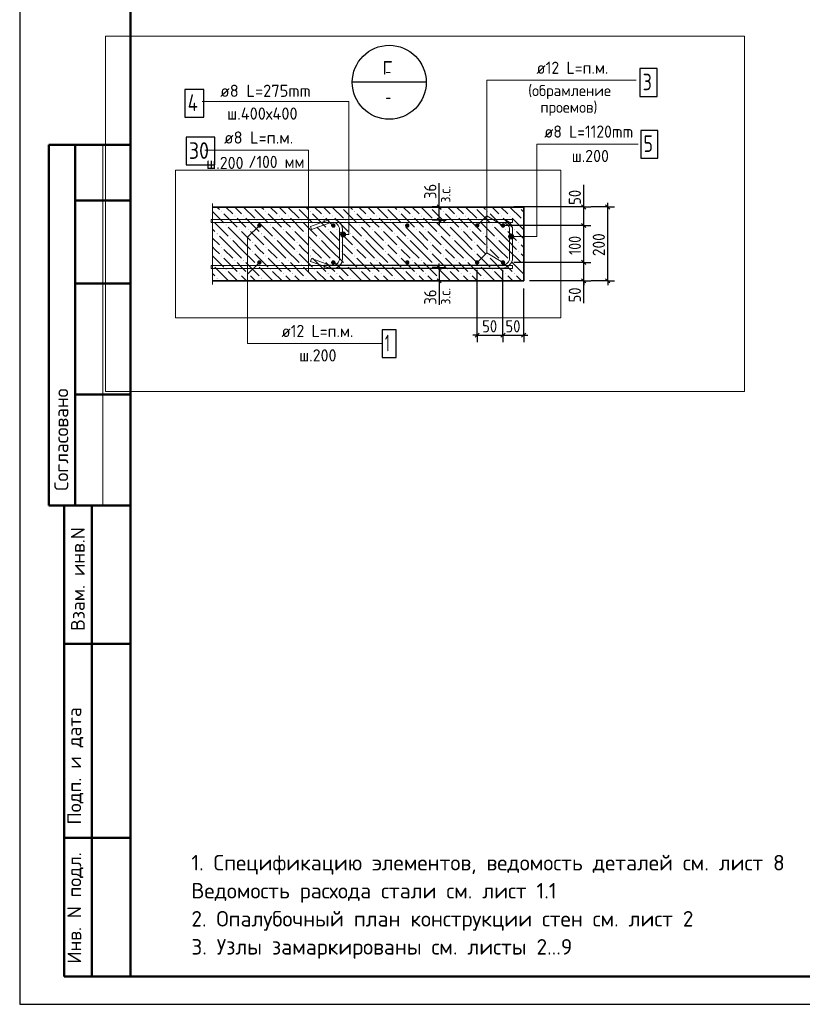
# Model space of a CAD drawing. Header units: millimetres. Extents: x 0 to 50400, y 0 to 35652.
# Tile 1 of 11: x 0 to 16933, y 0 to 21312. Entities that reach past the tile are written whole.
import ezdxf

# ---------------------------------------------------------------- set-up
doc = ezdxf.new("R2010")
doc.units = ezdxf.units.MM
doc.linetypes.add('______2', pattern=[324, 240, -84])
for name, color, linetype, lineweight in [('Standard', 7, 'Continuous', 25), ('ЖБ Стена верхний уровень', 7, 'Continuous', 35), ('Позиционная метка линия выноска', 7, 'Continuous', 13), ('Позиционная метка номер позиции', 7, 'Continuous', 13), ('Текст_ общее', 7, 'Continuous', 25)]:
    doc.layers.add(name, color=color, linetype=linetype, lineweight=lineweight)
doc.layers.add('Размерная выноска', color=7, linetype='Continuous')
for name, color, linetype, true_color in [('Стена ДОП П-обр. неравн', 7, 'Continuous', 0xa0a0a0), ('Стена обрамление Г-обр.', 7, 'Continuous', 0xa0a0a0), ('Стена фоновая арматура У1', 7, '______2', 0xa0a0a0), ('Стена фоновая арматура Х1', 7, '______2', 0xa0a0a0), ('Стена фоновая затяжка С-обр.', 7, '______2', 0xa0a0a0)]:
    doc.layers.add(name, color=color, linetype=linetype, true_color=true_color)
doc.styles.add('ISOCPEUR', font='txt')

msp = doc.modelspace()

# ---------------------------------------------------------------- hatches: boundary and pattern name
at = {"layer": 'ЖБ Стена верхний уровень', "linetype": 'Continuous', "lineweight": 18, "transparency": 33554687}
for points in [[(4361, 17157), (4368, 17165), (4376, 17157), (4368, 17149)], [(4649, 17061), (4656, 17069), (4664, 17061), (4656, 17053)], [(4841, 17061), (4848, 17069), (4856, 17061), (4848, 17053)], [(5033, 17253), (5037, 17257), (5044, 17257), (5048, 17253), (5040, 17245)], [(5321, 17157), (5328, 17165), (5336, 17157), (5328, 17149)], [(5609, 17061), (5616, 17069), (5624, 17061), (5616, 17053)], [(5801, 17061), (5808, 17069), (5816, 17061), (5808, 17053)], [(5993, 17253), (5997, 17257), (6004, 17257), (6008, 17253), (6000, 17245)], [(6281, 17157), (6288, 17165), (6296, 17157), (6288, 17149)], [(6569, 17061), (6576, 17069), (6584, 17061), (6576, 17053)], [(6761, 17061), (6768, 17069), (6776, 17061), (6768, 17053)], [(6953, 17253), (6957, 17257), (6964, 17257), (6968, 17253), (6960, 17245)], [(7241, 17157), (7248, 17165), (7256, 17157), (7248, 17149)], [(7529, 17061), (7536, 17069), (7544, 17061), (7536, 17053)], [(7721, 17061), (7728, 17069), (7736, 17061), (7728, 17053)], [(7913, 17253), (7917, 17257), (7924, 17257), (7928, 17253), (7920, 17245)], [(8201, 17157), (8208, 17165), (8216, 17157), (8208, 17149)], [(8489, 17061), (8496, 17069), (8504, 17061), (8496, 17053)], [(8681, 17061), (8688, 17069), (8696, 17061), (8688, 17053)], [(8873, 17253), (8877, 17257), (8884, 17257), (8888, 17253), (8880, 17245)], [(9161, 17157), (9168, 17165), (9176, 17157), (9168, 17149)], [(9449, 17061), (9456, 17069), (9464, 17061), (9456, 17053)], [(9641, 17061), (9648, 17069), (9656, 17061), (9648, 17053)], [(9833, 17253), (9837, 17257), (9844, 17257), (9848, 17253), (9840, 17245)], [(10121, 17157), (10128, 17165), (10136, 17157), (10128, 17149)], [(10409, 17061), (10416, 17069), (10424, 17061), (10416, 17053)], [(10601, 17061), (10608, 17069), (10616, 17061), (10608, 17053)], [(10793, 17253), (10797, 17257), (10804, 17257), (10808, 17253), (10800, 17245)], [(4172, 16968), (4176, 16973), (4184, 16965), (4176, 16957), (4172, 16962)], [(4457, 16869), (4464, 16877), (4472, 16869), (4464, 16861)], [(5129, 16965), (5136, 16973), (5144, 16965), (5136, 16957)], [(5417, 16869), (5424, 16877), (5432, 16869), (5424, 16861)], [(6089, 16965), (6096, 16973), (6104, 16965), (6096, 16957)], [(6377, 16869), (6384, 16877), (6392, 16869), (6384, 16861)], [(7049, 16965), (7056, 16973), (7064, 16965), (7056, 16957)], [(7337, 16869), (7344, 16877), (7352, 16869), (7344, 16861)], [(8009, 16965), (8016, 16973), (8024, 16965), (8016, 16957)], [(8297, 16869), (8304, 16877), (8312, 16869), (8304, 16861)], [(8969, 16965), (8976, 16973), (8984, 16965), (8976, 16957)], [(9257, 16869), (9264, 16877), (9272, 16869), (9264, 16861)], [(9929, 16965), (9936, 16973), (9944, 16965), (9936, 16957)], [(10217, 16869), (10224, 16877), (10232, 16869), (10224, 16861)], [(10889, 16965), (10896, 16973), (10904, 16965), (10896, 16957)], [(4265, 16677), (4272, 16685), (4280, 16677), (4272, 16669)], [(4745, 16773), (4752, 16781), (4760, 16773), (4752, 16765)], [(4937, 16773), (4944, 16781), (4952, 16773), (4944, 16765)], [(5225, 16677), (5232, 16685), (5240, 16677), (5232, 16669)], [(5705, 16773), (5712, 16781), (5720, 16773), (5712, 16765)], [(5897, 16773), (5904, 16781), (5912, 16773), (5904, 16765)], [(6185, 16677), (6192, 16685), (6200, 16677), (6192, 16669)], [(6665, 16773), (6672, 16781), (6680, 16773), (6672, 16765)], [(6857, 16773), (6864, 16781), (6872, 16773), (6864, 16765)], [(7145, 16677), (7152, 16685), (7160, 16677), (7152, 16669)], [(7625, 16773), (7632, 16781), (7640, 16773), (7632, 16765)], [(7817, 16773), (7824, 16781), (7832, 16773), (7824, 16765)], [(8105, 16677), (8112, 16685), (8120, 16677), (8112, 16669)], [(8585, 16773), (8592, 16781), (8600, 16773), (8592, 16765)], [(8777, 16773), (8784, 16781), (8792, 16773), (8784, 16765)], [(9065, 16677), (9072, 16685), (9080, 16677), (9072, 16669)], [(9545, 16773), (9552, 16781), (9560, 16773), (9552, 16765)], [(9737, 16773), (9744, 16781), (9752, 16773), (9744, 16765)], [(10025, 16677), (10032, 16685), (10040, 16677), (10032, 16669)], [(10505, 16773), (10512, 16781), (10520, 16773), (10512, 16765)], [(10697, 16773), (10704, 16781), (10712, 16773), (10704, 16765)], [(4553, 16581), (4560, 16589), (4568, 16581), (4560, 16573)], [(5033, 16485), (5040, 16493), (5048, 16485), (5040, 16477)], [(5513, 16581), (5520, 16589), (5528, 16581), (5520, 16573)], [(5993, 16485), (6000, 16493), (6008, 16485), (6000, 16477)], [(6473, 16581), (6480, 16589), (6488, 16581), (6480, 16573)], [(6953, 16485), (6960, 16493), (6968, 16485), (6960, 16477)], [(7433, 16581), (7440, 16589), (7448, 16581), (7440, 16573)], [(7913, 16485), (7920, 16493), (7928, 16485), (7920, 16477)], [(8393, 16581), (8400, 16589), (8408, 16581), (8400, 16573)], [(8873, 16485), (8880, 16493), (8888, 16485), (8880, 16477)], [(9353, 16581), (9360, 16589), (9368, 16581), (9360, 16573)], [(9833, 16485), (9840, 16493), (9848, 16485), (9840, 16477)], [(10313, 16581), (10320, 16589), (10328, 16581), (10320, 16573)], [(10793, 16485), (10800, 16493), (10808, 16485), (10800, 16477)], [(4361, 16389), (4368, 16397), (4376, 16389), (4368, 16381)], [(4361, 16197), (4368, 16205), (4376, 16197), (4368, 16189)], [(5033, 16293), (5040, 16301), (5048, 16293), (5040, 16285)], [(5321, 16389), (5328, 16397), (5336, 16389), (5328, 16381)], [(5321, 16197), (5328, 16205), (5336, 16197), (5328, 16189)], [(5993, 16293), (6000, 16301), (6008, 16293), (6000, 16285)], [(6281, 16389), (6288, 16397), (6296, 16389), (6288, 16381)], [(6281, 16197), (6288, 16205), (6296, 16197), (6288, 16189)], [(6953, 16293), (6960, 16301), (6968, 16293), (6960, 16285)], [(7241, 16389), (7248, 16397), (7256, 16389), (7248, 16381)], [(7241, 16197), (7248, 16205), (7256, 16197), (7248, 16189)], [(7913, 16293), (7920, 16301), (7928, 16293), (7920, 16285)], [(8201, 16389), (8208, 16397), (8216, 16389), (8208, 16381)], [(8201, 16197), (8208, 16205), (8216, 16197), (8208, 16189)], [(8873, 16293), (8880, 16301), (8888, 16293), (8880, 16285)], [(9161, 16389), (9168, 16397), (9176, 16389), (9168, 16381)], [(9161, 16197), (9168, 16205), (9176, 16197), (9168, 16189)], [(9833, 16293), (9840, 16301), (9848, 16293), (9840, 16285)], [(10121, 16389), (10128, 16397), (10136, 16389), (10128, 16381)], [(10121, 16197), (10128, 16205), (10136, 16197), (10128, 16189)], [(10793, 16293), (10800, 16301), (10808, 16293), (10800, 16285)], [(4172, 16008), (4176, 16013), (4184, 16005), (4176, 15997), (4172, 16002)], [(4649, 16101), (4656, 16109), (4664, 16101), (4656, 16093)], [(4841, 16101), (4848, 16109), (4856, 16101), (4848, 16093)], [(5129, 16005), (5136, 16013), (5144, 16005), (5136, 15997)], [(5609, 16101), (5616, 16109), (5624, 16101), (5616, 16093)], [(5801, 16101), (5808, 16109), (5816, 16101), (5808, 16093)], [(6089, 16005), (6096, 16013), (6104, 16005), (6096, 15997)], [(6569, 16101), (6576, 16109), (6584, 16101), (6576, 16093)], [(6761, 16101), (6768, 16109), (6776, 16101), (6768, 16093)], [(7049, 16005), (7056, 16013), (7064, 16005), (7056, 15997)], [(7529, 16101), (7536, 16109), (7544, 16101), (7536, 16093)], [(7721, 16101), (7728, 16109), (7736, 16101), (7728, 16093)], [(8009, 16005), (8016, 16013), (8024, 16005), (8016, 15997)], [(8489, 16101), (8496, 16109), (8504, 16101), (8496, 16093)], [(8681, 16101), (8688, 16109), (8696, 16101), (8688, 16093)], [(8969, 16005), (8976, 16013), (8984, 16005), (8976, 15997)], [(9449, 16101), (9456, 16109), (9464, 16101), (9456, 16093)], [(9641, 16101), (9648, 16109), (9656, 16101), (9648, 16093)], [(9929, 16005), (9936, 16013), (9944, 16005), (9936, 15997)], [(10409, 16101), (10416, 16109), (10424, 16101), (10416, 16093)], [(10601, 16101), (10608, 16109), (10616, 16101), (10608, 16093)], [(10889, 16005), (10896, 16013), (10904, 16005), (10896, 15997)], [(4457, 15909), (4464, 15917), (4472, 15909), (4464, 15901)], [(4745, 15813), (4752, 15821), (4760, 15813), (4752, 15805)], [(4937, 15813), (4944, 15821), (4952, 15813), (4944, 15805)], [(5417, 15909), (5424, 15917), (5432, 15909), (5424, 15901)], [(5705, 15813), (5712, 15821), (5720, 15813), (5712, 15805)], [(5897, 15813), (5904, 15821), (5912, 15813), (5904, 15805)], [(6377, 15909), (6384, 15917), (6392, 15909), (6384, 15901)], [(6665, 15813), (6672, 15821), (6680, 15813), (6672, 15805)], [(6857, 15813), (6864, 15821), (6872, 15813), (6864, 15805)], [(7337, 15909), (7344, 15917), (7352, 15909), (7344, 15901)], [(7625, 15813), (7632, 15821), (7640, 15813), (7632, 15805)], [(7817, 15813), (7824, 15821), (7832, 15813), (7824, 15805)], [(8297, 15909), (8304, 15917), (8312, 15909), (8304, 15901)], [(8585, 15813), (8592, 15821), (8600, 15813), (8592, 15805)], [(8777, 15813), (8784, 15821), (8792, 15813), (8784, 15805)], [(9257, 15909), (9264, 15917), (9272, 15909), (9264, 15901)], [(9545, 15813), (9552, 15821), (9560, 15813), (9552, 15805)], [(9737, 15813), (9744, 15821), (9752, 15813), (9744, 15805)], [(10217, 15909), (10224, 15917), (10232, 15909), (10224, 15901)], [(10505, 15813), (10512, 15821), (10520, 15813), (10512, 15805)], [(10697, 15813), (10704, 15821), (10712, 15813), (10704, 15805)], [(4265, 15717), (4272, 15725), (4280, 15717), (4272, 15709)], [(5225, 15717), (5232, 15725), (5240, 15717), (5232, 15709)], [(6185, 15717), (6192, 15725), (6200, 15717), (6192, 15709)], [(7145, 15717), (7152, 15725), (7160, 15717), (7152, 15709)], [(8105, 15717), (8112, 15725), (8120, 15717), (8112, 15709)], [(9065, 15717), (9072, 15725), (9080, 15717), (9072, 15709)], [(10025, 15717), (10032, 15725), (10040, 15717), (10032, 15709)]]:
    msp.add_hatch(color=7, dxfattribs=at).paths.add_polyline_path(points, flags=16)
at = {"layer": 'Позиционная метка линия выноска', "linetype": 'Continuous', "lineweight": 13, "transparency": 33554687}
for points in [[(6950, 16636), (6950, 16690), (6942, 16663)], [(6969, 16617), (6969, 16710), (6950, 16690)], [(6969, 16617), (6950, 16690), (6950, 16636)], [(6996, 16609), (6996, 16717), (6969, 16710)], [(6996, 16609), (6969, 16710), (6969, 16617)], [(7023, 16617), (7023, 16710), (6996, 16717)], [(7023, 16617), (6996, 16717), (6996, 16609)], [(7043, 16636), (7043, 16690), (7023, 16710)], [(7043, 16636), (7023, 16710), (7023, 16617)], [(7043, 16690), (7043, 16636), (7050, 16663)], [(10587, 16590), (10587, 16644), (10579, 16617)], [(10606, 16571), (10606, 16664), (10587, 16644)], [(10606, 16571), (10587, 16644), (10587, 16590)], [(10633, 16563), (10633, 16671), (10606, 16664)], [(10633, 16563), (10606, 16664), (10606, 16571)], [(10660, 16571), (10660, 16664), (10633, 16671)], [(10660, 16571), (10633, 16671), (10633, 16563)], [(10680, 16590), (10680, 16644), (10660, 16664)], [(10680, 16590), (10660, 16664), (10660, 16571)], [(10680, 16644), (10680, 16590), (10687, 16617)]]:
    msp.add_hatch(color=7, dxfattribs=at).paths.add_polyline_path(points)
at = {"layer": 'Стена обрамление Г-обр.', "linetype": 'Continuous', "lineweight": 13, "transparency": 33554687}
for points in [[(9945, 16857), (9942, 16876), (9931, 16891), (9916, 16902), (9897, 16905), (9879, 16902), (9864, 16891), (9853, 16876), (9849, 16857), (9853, 16839), (9864, 16823), (9879, 16813), (9897, 16809), (9916, 16813), (9931, 16823), (9942, 16839)], [(10505, 16857), (10502, 16876), (10491, 16891), (10476, 16902), (10457, 16905), (10439, 16902), (10424, 16891), (10413, 16876), (10409, 16857), (10413, 16839), (10424, 16823), (10439, 16813), (10457, 16809), (10476, 16813), (10491, 16823), (10502, 16839)], [(9945, 16057), (9942, 16076), (9931, 16091), (9916, 16102), (9897, 16105), (9879, 16102), (9864, 16091), (9853, 16076), (9849, 16057), (9853, 16039), (9864, 16023), (9879, 16013), (9897, 16009), (9916, 16013), (9931, 16023), (9942, 16039)], [(10505, 16057), (10502, 16076), (10491, 16091), (10476, 16102), (10457, 16105), (10439, 16102), (10424, 16091), (10413, 16076), (10409, 16057), (10413, 16039), (10424, 16023), (10439, 16013), (10457, 16009), (10476, 16013), (10491, 16023), (10502, 16039)]]:
    msp.add_hatch(color=7, dxfattribs=at).paths.add_polyline_path(points)
at = {"layer": 'Стена фоновая арматура Х1', "linetype": 'Continuous', "lineweight": 18, "transparency": 33554687}
for points in [[(5233, 16857), (5230, 16876), (5219, 16891), (5204, 16902), (5185, 16905), (5167, 16902), (5152, 16891), (5141, 16876), (5137, 16857), (5141, 16839), (5152, 16823), (5167, 16813), (5185, 16809), (5204, 16813), (5219, 16823), (5230, 16839)], [(6833, 16857), (6830, 16876), (6819, 16891), (6804, 16902), (6785, 16905), (6767, 16902), (6752, 16891), (6741, 16876), (6737, 16857), (6741, 16839), (6752, 16823), (6767, 16813), (6785, 16809), (6804, 16813), (6819, 16823), (6830, 16839)], [(6833, 16857), (6830, 16876), (6819, 16891), (6804, 16902), (6785, 16905), (6767, 16902), (6752, 16891), (6741, 16876), (6737, 16857), (6741, 16839), (6752, 16823), (6767, 16813), (6785, 16809), (6804, 16813), (6819, 16823), (6830, 16839)], [(8433, 16857), (8430, 16876), (8419, 16891), (8404, 16902), (8385, 16905), (8367, 16902), (8352, 16891), (8341, 16876), (8337, 16857), (8341, 16839), (8352, 16823), (8367, 16813), (8385, 16809), (8404, 16813), (8419, 16823), (8430, 16839)], [(8433, 16857), (8430, 16876), (8419, 16891), (8404, 16902), (8385, 16905), (8367, 16902), (8352, 16891), (8341, 16876), (8337, 16857), (8341, 16839), (8352, 16823), (8367, 16813), (8385, 16809), (8404, 16813), (8419, 16823), (8430, 16839)], [(8433, 16857), (8430, 16876), (8419, 16891), (8404, 16902), (8385, 16905), (8367, 16902), (8352, 16891), (8341, 16876), (8337, 16857), (8341, 16839), (8352, 16823), (8367, 16813), (8385, 16809), (8404, 16813), (8419, 16823), (8430, 16839)], [(5233, 16057), (5230, 16076), (5219, 16091), (5204, 16102), (5185, 16105), (5167, 16102), (5152, 16091), (5141, 16076), (5137, 16057), (5141, 16039), (5152, 16023), (5167, 16013), (5185, 16009), (5204, 16013), (5219, 16023), (5230, 16039)], [(6833, 16057), (6830, 16076), (6819, 16091), (6804, 16102), (6785, 16105), (6767, 16102), (6752, 16091), (6741, 16076), (6737, 16057), (6741, 16039), (6752, 16023), (6767, 16013), (6785, 16009), (6804, 16013), (6819, 16023), (6830, 16039)], [(6833, 16057), (6830, 16076), (6819, 16091), (6804, 16102), (6785, 16105), (6767, 16102), (6752, 16091), (6741, 16076), (6737, 16057), (6741, 16039), (6752, 16023), (6767, 16013), (6785, 16009), (6804, 16013), (6819, 16023), (6830, 16039)], [(8433, 16057), (8430, 16076), (8419, 16091), (8404, 16102), (8385, 16105), (8367, 16102), (8352, 16091), (8341, 16076), (8337, 16057), (8341, 16039), (8352, 16023), (8367, 16013), (8385, 16009), (8404, 16013), (8419, 16023), (8430, 16039)], [(8433, 16057), (8430, 16076), (8419, 16091), (8404, 16102), (8385, 16105), (8367, 16102), (8352, 16091), (8341, 16076), (8337, 16057), (8341, 16039), (8352, 16023), (8367, 16013), (8385, 16009), (8404, 16013), (8419, 16023), (8430, 16039)], [(8433, 16057), (8430, 16076), (8419, 16091), (8404, 16102), (8385, 16105), (8367, 16102), (8352, 16091), (8341, 16076), (8337, 16057), (8341, 16039), (8352, 16023), (8367, 16013), (8385, 16009), (8404, 16013), (8419, 16023), (8430, 16039)]]:
    msp.add_hatch(color=7, dxfattribs=at).paths.add_polyline_path(points)

# ---------------------------------------------------------------- linework, layer by layer
at = {"layer": 'Standard', "color": 7, "linetype": 'Continuous', "lineweight": 25, "transparency": 33554687}
for p, q in [((2400, 35040), (2400, 1270)), ((9120, 17214), (9030, 17304)), ((12249, 17214), (12159, 17304)), ((12767, 17214), (12677, 17304)), ((9120, 16926), (9030, 17016)), ((12249, 16814), (12159, 16904)), ((9030, 15992), (9120, 15902)), ((12249, 16014), (12159, 16104)), ((9030, 15704), (9120, 15614)), ((12249, 15614), (12159, 15704)), ((12767, 15614), (12677, 15704)), ((9852, 14439), (9942, 14529)), ((10412, 14439), (10502, 14529)), ((10860, 14439), (10950, 14529))]:
    msp.add_line(p, q, dxfattribs=at)
at = {"layer": 'Standard', "color": 7, "linetype": 'Continuous', "lineweight": 50, "transparency": 33554687}
for p, q in [((7, 18600), (0, 18600)), ((2400, 18600), (632, 18600)), ((632, 18600), (632, 10800)), ((632, 18600), (632, 10800)), ((1200, 18600), (1200, 10800)), ((2400, 17400), (1200, 17400)), ((2400, 15600), (1200, 15600)), ((2400, 13200), (1200, 13200)), ((0, 10800), (7, 10800)), ((632, 10800), (2400, 10800)), ((960, 600), (960, 10800)), ((960, 600), (960, 10800)), ((1560, 600), (1560, 10800)), ((960, 7800), (2400, 7800)), ((960, 3600), (2400, 3600)), ((2400, 600), (960, 600))]:
    msp.add_line(p, q, dxfattribs=at)
at = {"layer": 'Standard', "color": 7, "linetype": 'Continuous', "lineweight": 13, "transparency": 33554687}
msp.add_line((1800, 18600), (1800, 10800), dxfattribs=at)
at = {"layer": 'Standard', "color": 7, "linetype": 'Continuous', "lineweight": -3, "transparency": 33554687}
for p, q in [((9075, 17259), (9075, 17349)), ((12204, 17259), (12204, 17349)), ((12722, 17259), (12722, 17349)), ((9075, 17259), (8925, 17259)), ((9075, 17259), (9225, 17259)), ((9075, 16971), (9075, 17259)), ((12204, 17259), (12054, 17259)), ((12204, 17259), (12354, 17259)), ((12204, 16859), (12204, 17259)), ((12722, 17259), (12364, 17259)), ((12722, 17259), (12572, 17259)), ((12722, 17259), (12872, 17259)), ((9075, 16971), (8925, 16971)), ((9075, 16971), (9225, 16971)), ((9075, 16971), (9075, 16881)), ((12204, 16859), (12054, 16859)), ((12204, 16859), (12354, 16859)), ((12204, 16059), (12204, 16859)), ((9075, 15947), (9075, 16037)), ((12204, 16059), (12054, 16059)), ((12204, 16059), (12354, 16059)), ((12204, 15659), (12204, 16059)), ((9075, 15947), (8925, 15947)), ((9075, 15947), (9225, 15947)), ((9075, 15947), (9075, 15659)), ((9897, 14484), (9897, 15897)), ((9075, 15659), (8925, 15659)), ((9075, 15659), (9225, 15659)), ((9075, 15659), (9075, 15569)), ((12204, 15659), (12054, 15659)), ((12204, 15659), (12354, 15659)), ((12204, 15659), (12204, 15569)), ((12722, 15659), (12364, 15659)), ((12722, 15659), (12572, 15659)), ((12722, 15659), (12872, 15659)), ((12722, 15659), (12722, 15569)), ((10905, 14484), (10905, 15497)), ((9897, 14484), (9897, 14634)), ((10457, 14484), (10457, 14634)), ((10905, 14484), (10905, 14634)), ((9897, 14484), (9807, 14484)), ((9897, 14484), (9897, 14334)), ((9897, 14484), (10457, 14484)), ((10457, 14484), (10457, 14334)), ((10457, 14484), (10905, 14484)), ((10905, 14484), (10905, 14334)), ((10905, 14484), (10995, 14484))]:
    msp.add_line(p, q, dxfattribs=at)
at = {"layer": 'Standard', "color": 7, "linetype": 'Continuous', "lineweight": 25, "transparency": 33554687}
msp.add_lwpolyline([(0, 0), (50400, 0), (50400, 35640), (0, 35640), (0, 0)], close=True, dxfattribs=at)
at = {"layer": 'Standard', "color": 7, "linetype": 'Continuous', "lineweight": 50, "transparency": 33554687}
msp.add_lwpolyline([(2400, 35040), (49800, 35040), (49800, 600), (2400, 600), (2400, 35040)], close=True, dxfattribs=at)
at = {"layer": 'Standard', "color": 7, "linetype": 'Continuous', "lineweight": 13, "transparency": 33554687}
msp.add_lwpolyline([(15684, 20955), (1860, 20955), (1860, 13263), (15684, 13263), (15684, 20955)], dxfattribs=at)
at = {"layer": 'Standard', "color": 254, "linetype": 'Continuous', "lineweight": 18, "true_color": 0xc4c4ff, "transparency": 33554687}
msp.add_lwpolyline([(3372, 14857), (11705, 14857), (11705, 18057), (3372, 18057), (3372, 14857)], dxfattribs=at)
at = {"layer": 'Standard', "color": 7, "linetype": 'Continuous', "lineweight": -3, "transparency": 33554687}
for points in [[(12204, 17259), (12183, 17259), (12183, 17259), (10690, 17259)], [(12722, 15659), (12722, 16139), (12722, 16139), (12722, 17259)], [(12204, 16859), (12183, 16859), (12183, 16859), (10402, 16859)], [(12204, 16059), (12183, 16059), (12183, 16059), (12183, 16059), (12183, 16059), (10690, 16059)], [(10457, 14484), (10457, 14505), (10457, 14505), (10457, 15059), (10457, 15059), (10457, 15897)], [(12204, 15659), (12183, 15659), (12183, 15659), (12183, 15659), (12183, 15659), (11029, 15659)]]:
    msp.add_lwpolyline(points, dxfattribs=at)
at = {"layer": 'ЖБ Стена верхний уровень', "color": 7, "linetype": 'Continuous', "lineweight": 35, "transparency": 33554687}
for p, q in [((10905, 17257), (4172, 17257)), ((10905, 15657), (10905, 17257)), ((4172, 15657), (10905, 15657))]:
    msp.add_line(p, q, dxfattribs=at)
at = {"layer": 'ЖБ Стена верхний уровень', "color": 9, "linetype": 'Continuous', "lineweight": 18, "true_color": 0xc7c7c7, "transparency": 33554687}
for p, q in [((4172, 17162), (4416, 16917)), ((4320, 17205), (4268, 17257)), ((4416, 17109), (4704, 16821)), ((4460, 17257), (4608, 17109)), ((4652, 17257), (4800, 17109)), ((4844, 17257), (5088, 17013)), ((5088, 17205), (5376, 16917)), ((5280, 17205), (5228, 17257)), ((5376, 17109), (5664, 16821)), ((5420, 17257), (5568, 17109)), ((5612, 17257), (5760, 17109)), ((5804, 17257), (6048, 17013)), ((6048, 17205), (6336, 16917)), ((6240, 17205), (6188, 17257)), ((6336, 17109), (6624, 16821)), ((6380, 17257), (6528, 17109)), ((6572, 17257), (6720, 17109)), ((6764, 17257), (7008, 17013)), ((7008, 17205), (7296, 16917)), ((7200, 17205), (7148, 17257)), ((7296, 17109), (7584, 16821)), ((7340, 17257), (7488, 17109)), ((7532, 17257), (7680, 17109)), ((7724, 17257), (7968, 17013)), ((7968, 17205), (8256, 16917)), ((8160, 17205), (8108, 17257)), ((8256, 17109), (8544, 16821)), ((8300, 17257), (8448, 17109)), ((8492, 17257), (8640, 17109)), ((8684, 17257), (8928, 17013)), ((8928, 17205), (9216, 16917)), ((9120, 17205), (9068, 17257)), ((9216, 17109), (9504, 16821)), ((9260, 17257), (9408, 17109)), ((9452, 17257), (9600, 17109)), ((9644, 17257), (9888, 17013)), ((9888, 17205), (10176, 16917)), ((10080, 17205), (10028, 17257)), ((10176, 17109), (10464, 16821)), ((10220, 17257), (10368, 17109)), ((10412, 17257), (10560, 17109)), ((10604, 17257), (10848, 17013)), ((10848, 17205), (10905, 17148)), ((4224, 16917), (4512, 16629)), ((4800, 16917), (4704, 17013)), ((4896, 16821), (4800, 16917)), ((4896, 17013), (5184, 16725)), ((5184, 16917), (5472, 16629)), ((5760, 16917), (5664, 17013)), ((5856, 16821), (5760, 16917)), ((5856, 17013), (6144, 16725)), ((6144, 16917), (6432, 16629)), ((6720, 16917), (6624, 17013)), ((6816, 16821), (6720, 16917)), ((6816, 17013), (7104, 16725)), ((7104, 16917), (7392, 16629)), ((7680, 16917), (7584, 17013)), ((7776, 16821), (7680, 16917)), ((7776, 17013), (8064, 16725)), ((8064, 16917), (8352, 16629)), ((8640, 16917), (8544, 17013)), ((8736, 16821), (8640, 16917)), ((8736, 17013), (9024, 16725)), ((9024, 16917), (9312, 16629)), ((9600, 16917), (9504, 17013)), ((9696, 16821), (9600, 16917)), ((9696, 17013), (9984, 16725)), ((9984, 16917), (10272, 16629)), ((10560, 16917), (10464, 17013)), ((10656, 16821), (10560, 16917)), ((10656, 17013), (10905, 16764)), ((4172, 16778), (4224, 16725)), ((4608, 16341), (4320, 16629)), ((4800, 16533), (4512, 16821)), ((4800, 16725), (4992, 16533)), ((4992, 16725), (5280, 16437)), ((5568, 16341), (5280, 16629)), ((5760, 16533), (5472, 16821)), ((5760, 16725), (5952, 16533)), ((5952, 16725), (6240, 16437)), ((6528, 16341), (6240, 16629)), ((6720, 16533), (6432, 16821)), ((6720, 16725), (6912, 16533)), ((6912, 16725), (7200, 16437)), ((7488, 16341), (7200, 16629)), ((7680, 16533), (7392, 16821)), ((7680, 16725), (7872, 16533)), ((7872, 16725), (8160, 16437)), ((8448, 16341), (8160, 16629)), ((8640, 16533), (8352, 16821)), ((8640, 16725), (8832, 16533)), ((8832, 16725), (9120, 16437)), ((9408, 16341), (9120, 16629)), ((9600, 16533), (9312, 16821)), ((9600, 16725), (9792, 16533)), ((9792, 16725), (10080, 16437)), ((10368, 16341), (10080, 16629)), ((10560, 16533), (10272, 16821)), ((10560, 16725), (10752, 16533)), ((10752, 16725), (10905, 16572)), ((4172, 16586), (4320, 16437)), ((4608, 16533), (4800, 16341)), ((4800, 16533), (4992, 16341)), ((5184, 16341), (5088, 16437)), ((5568, 16533), (5760, 16341)), ((5760, 16533), (5952, 16341)), ((6144, 16341), (6048, 16437)), ((6528, 16533), (6720, 16341)), ((6720, 16533), (6912, 16341)), ((7104, 16341), (7008, 16437)), ((7488, 16533), (7680, 16341)), ((7680, 16533), (7872, 16341)), ((8064, 16341), (7968, 16437)), ((8448, 16533), (8640, 16341)), ((8640, 16533), (8832, 16341)), ((9024, 16341), (8928, 16437)), ((9408, 16533), (9600, 16341)), ((9600, 16533), (9792, 16341)), ((9984, 16341), (9888, 16437)), ((10368, 16533), (10560, 16341)), ((10560, 16533), (10752, 16341)), ((10905, 16380), (10848, 16437)), ((4224, 16341), (4172, 16394)), ((4172, 16202), (4416, 15957)), ((4320, 16245), (4224, 16341)), ((4416, 16341), (4608, 16149)), ((4608, 16341), (4800, 16149)), ((4800, 16341), (5088, 16053)), ((5088, 16245), (5376, 15957)), ((5280, 16245), (5184, 16341)), ((5376, 16341), (5568, 16149)), ((5568, 16341), (5760, 16149)), ((5760, 16341), (6048, 16053)), ((6048, 16245), (6336, 15957)), ((6240, 16245), (6144, 16341)), ((6336, 16341), (6528, 16149)), ((6528, 16341), (6720, 16149)), ((6720, 16341), (7008, 16053)), ((7008, 16245), (7296, 15957)), ((7200, 16245), (7104, 16341)), ((7296, 16341), (7488, 16149)), ((7488, 16341), (7680, 16149)), ((7680, 16341), (7968, 16053)), ((7968, 16245), (8256, 15957)), ((8160, 16245), (8064, 16341)), ((8256, 16341), (8448, 16149)), ((8448, 16341), (8640, 16149)), ((8640, 16341), (8928, 16053)), ((8928, 16245), (9216, 15957)), ((9120, 16245), (9024, 16341)), ((9216, 16341), (9408, 16149)), ((9408, 16341), (9600, 16149)), ((9600, 16341), (9888, 16053)), ((9888, 16245), (10176, 15957)), ((10080, 16245), (9984, 16341)), ((10176, 16341), (10368, 16149)), ((10368, 16341), (10560, 16149)), ((10560, 16341), (10848, 16053)), ((10848, 16245), (10905, 16188)), ((4416, 16149), (4704, 15861)), ((4800, 15957), (4704, 16053)), ((4896, 16053), (5184, 15765)), ((5376, 16149), (5664, 15861)), ((5760, 15957), (5664, 16053)), ((5856, 16053), (6144, 15765)), ((6336, 16149), (6624, 15861)), ((6720, 15957), (6624, 16053)), ((6816, 16053), (7104, 15765)), ((7296, 16149), (7584, 15861)), ((7680, 15957), (7584, 16053)), ((7776, 16053), (8064, 15765)), ((8256, 16149), (8544, 15861)), ((8640, 15957), (8544, 16053)), ((8736, 16053), (9024, 15765)), ((9216, 16149), (9504, 15861)), ((9600, 15957), (9504, 16053)), ((9696, 16053), (9984, 15765)), ((10176, 16149), (10464, 15861)), ((10560, 15957), (10464, 16053)), ((10656, 16053), (10905, 15804)), ((4172, 15818), (4224, 15765)), ((4224, 15957), (4512, 15669)), ((4716, 15657), (4512, 15861)), ((4896, 15861), (4800, 15957)), ((5184, 15957), (5472, 15669)), ((5676, 15657), (5472, 15861)), ((5856, 15861), (5760, 15957)), ((6144, 15957), (6432, 15669)), ((6636, 15657), (6432, 15861)), ((6816, 15861), (6720, 15957)), ((7104, 15957), (7392, 15669)), ((7596, 15657), (7392, 15861)), ((7776, 15861), (7680, 15957)), ((8064, 15957), (8352, 15669)), ((8556, 15657), (8352, 15861)), ((8736, 15861), (8640, 15957)), ((9024, 15957), (9312, 15669)), ((9516, 15657), (9312, 15861)), ((9696, 15861), (9600, 15957)), ((9984, 15957), (10272, 15669)), ((10476, 15657), (10272, 15861)), ((10656, 15861), (10560, 15957)), ((4332, 15657), (4320, 15669)), ((4800, 15765), (4908, 15657)), ((4992, 15765), (5100, 15657)), ((5292, 15657), (5280, 15669)), ((5760, 15765), (5868, 15657)), ((5952, 15765), (6060, 15657)), ((6252, 15657), (6240, 15669)), ((6720, 15765), (6828, 15657)), ((6912, 15765), (7020, 15657)), ((7212, 15657), (7200, 15669)), ((7680, 15765), (7788, 15657)), ((7872, 15765), (7980, 15657)), ((8172, 15657), (8160, 15669)), ((8640, 15765), (8748, 15657)), ((8832, 15765), (8940, 15657)), ((9132, 15657), (9120, 15669)), ((9600, 15765), (9708, 15657)), ((9792, 15765), (9900, 15657)), ((10092, 15657), (10080, 15669)), ((10560, 15765), (10668, 15657)), ((10752, 15765), (10860, 15657))]:
    msp.add_line(p, q, dxfattribs=at)
at = {"layer": 'Позиционная метка линия выноска', "color": 7, "linetype": 'Continuous', "lineweight": 13, "transparency": 33554687}
for p, q in [((10107, 17067), (10107, 20000)), ((10107, 20000), (13339, 20000)), ((10107, 20000), (13339, 20000)), ((9897, 16857), (10107, 17067)), ((10107, 16267), (10107, 17067)), ((10457, 16857), (10107, 17067)), ((4931, 16603), (5185, 16857)), ((6942, 16663), (6942, 16663)), ((6996, 16717), (6996, 16717)), ((7050, 16663), (7050, 16663)), ((10633, 16671), (10633, 16671)), ((4931, 16603), (4931, 15803)), ((6996, 16609), (6996, 16609)), ((10579, 16617), (10579, 16617)), ((10633, 16563), (10633, 16563)), ((10687, 16617), (10687, 16617)), ((9897, 16057), (10107, 16267)), ((10457, 16057), (10107, 16267)), ((5185, 16057), (4931, 15803)), ((4931, 15803), (4931, 14301)), ((4931, 14301), (7845, 14301))]:
    msp.add_line(p, q, dxfattribs=at)
for points in [[(3948, 19543), (7125, 19543), (7125, 16663), (6996, 16663)], [(13382, 18617), (11190, 18617), (11190, 16617), (10633, 16617)], [(6247, 15851), (6247, 18489), (4009, 18489)]]:
    msp.add_lwpolyline(points, dxfattribs=at)
for centre in [(6996, 16663), (10633, 16617)]:
    msp.add_circle(centre, 54, dxfattribs=at)
at = {"layer": 'Размерная выноска', "color": 7, "linetype": 'Continuous', "lineweight": -3, "transparency": 33554687}
for p, q in [((9075, 17259), (9075, 17776)), ((12204, 17259), (12204, 17739)), ((9075, 15659), (9075, 15143)), ((12204, 15179), (12204, 15659))]:
    msp.add_line(p, q, dxfattribs=at)
at = {"layer": 'Размерная выноска', "color": 7, "linetype": 'Continuous', "lineweight": 13, "transparency": 33554687}
msp.add_line((4172, 15577), (4172, 17337), dxfattribs=at)
at = {"layer": 'Стена ДОП П-обр. неравн', "color": 7, "linetype": 'Continuous', "lineweight": 25, "transparency": 33554687}
msp.add_lwpolyline([(13438, 18317), (13810, 18317), (13810, 18917), (13438, 18917), (13438, 18317)], dxfattribs=at)
at = {"layer": 'Стена ДОП П-обр. неравн', "color": 38, "linetype": 'Continuous', "lineweight": 13, "true_color": 0x5f1e0f, "transparency": 33554687}
msp.add_lwpolyline([(6587, 16001), (10448, 16001), (10477, 16005), (10506, 16015), (10533, 16030), (10555, 16048), (10573, 16070), (10588, 16097), (10597, 16126), (10601, 16155), (10601, 16767), (10597, 16796), (10588, 16826), (10573, 16853), (10555, 16874), (10533, 16893), (10506, 16908), (10477, 16917), (10448, 16921), (6587, 16921), (6587, 16985), (10452, 16985), (10491, 16980), (10532, 16966), (10569, 16946), (10600, 16920), (10626, 16889), (10647, 16852), (10660, 16811), (10665, 16772), (10665, 16151), (10660, 16112), (10647, 16071), (10626, 16034), (10600, 16003), (10569, 15977), (10532, 15956), (10491, 15943), (10452, 15937), (6587, 15937), (6587, 16001)], dxfattribs=at)
at = {"layer": 'Стена обрамление Г-обр.', "color": 7, "linetype": 'Continuous', "lineweight": 25, "transparency": 33554687}
msp.add_lwpolyline([(13420, 19652), (13792, 19652), (13792, 20252), (13420, 20252), (13420, 19652)], dxfattribs=at)
at = {"layer": 'Стена фоновая арматура У1', "color": 7, "linetype": 'Continuous', "lineweight": 25, "transparency": 33554687}
msp.add_lwpolyline([(3601, 18167), (4225, 18167), (4225, 18767), (3601, 18767), (3601, 18167)], dxfattribs=at)
at = {"layer": 'Стена фоновая арматура У1', "color": 7, "linetype": 'Continuous', "lineweight": 13, "transparency": 33554687}
for points in [[(4140, 16985), (10665, 16985), (10665, 16921), (4140, 16921), (4140, 16985)], [(4140, 15993), (10665, 15993), (10665, 15929), (4140, 15929), (4140, 15993)]]:
    msp.add_lwpolyline(points, dxfattribs=at)
at = {"layer": 'Стена фоновая арматура Х1', "color": 7, "linetype": 'Continuous', "lineweight": 25, "transparency": 33554687}
msp.add_lwpolyline([(7845, 14001), (8145, 14001), (8145, 14601), (7845, 14601), (7845, 14001)], dxfattribs=at)
at = {"layer": 'Стена фоновая затяжка С-обр.', "color": 7, "linetype": 'Continuous', "lineweight": 25, "transparency": 33554687}
msp.add_lwpolyline([(3576, 19204), (3984, 19204), (3984, 19804), (3576, 19804), (3576, 19204)], dxfattribs=at)
at = {"layer": 'Стена фоновая затяжка С-обр.', "color": 98, "linetype": 'Continuous', "lineweight": 13, "true_color": 0x005000, "transparency": 33554687}
msp.add_lwpolyline([(6294, 16834), (6687, 16977), (6696, 16979), (6705, 16982), (6714, 16984), (6723, 16986), (6732, 16987), (6741, 16988), (6750, 16989), (6759, 16989), (6772, 16989), (6811, 16984), (6852, 16970), (6889, 16950), (6920, 16924), (6946, 16893), (6967, 16856), (6980, 16815), (6986, 16776), (6986, 16139), (6980, 16100), (6967, 16059), (6946, 16022), (6920, 15991), (6889, 15965), (6852, 15944), (6811, 15931), (6772, 15925), (6759, 15925), (6750, 15926), (6741, 15926), (6732, 15927), (6723, 15929), (6714, 15930), (6705, 15933), (6696, 15935), (6687, 15938), (6294, 16081), (6316, 16141), (6708, 15998), (6715, 15996), (6721, 15995), (6727, 15993), (6734, 15992), (6740, 15991), (6747, 15990), (6754, 15990), (6760, 15989), (6768, 15989), (6797, 15993), (6826, 16003), (6853, 16018), (6875, 16036), (6893, 16058), (6908, 16085), (6918, 16114), (6922, 16143), (6922, 16771), (6918, 16800), (6908, 16830), (6893, 16857), (6875, 16878), (6853, 16897), (6826, 16912), (6797, 16921), (6768, 16925), (6760, 16925), (6754, 16925), (6747, 16925), (6740, 16924), (6734, 16923), (6727, 16922), (6721, 16920), (6715, 16918), (6708, 16916), (6316, 16773), (6294, 16834)], dxfattribs=at)
at = {"layer": 'Текст_ общее', "color": 7, "linetype": 'Continuous', "lineweight": -3, "transparency": 33554687}
msp.add_line((8796, 19957), (7196, 19957), dxfattribs=at)
msp.add_circle((7996, 19957), 800, dxfattribs=at)

# ---------------------------------------------------------------- texts
at = {"layer": 'Standard', "color": 7, "linetype": 'Continuous', "lineweight": 18, "transparency": 33554687, "char_height": 240, "attachment_point": 7, "style": 'ISOCPEUR'}
for s, insert, width in [('\\W0.97;(обрамление', (11001, 19592), 1939.55), ('\\W0.96;проемов)', (11265, 19232), 1410.7)]:
    msp.add_mtext(s, dxfattribs=dict(at, insert=insert, width=width))
at = {"layer": 'Standard', "color": 7, "linetype": 'Continuous', "lineweight": 25, "transparency": 33554687, "char_height": 264, "attachment_point": 7, "style": 'ISOCPEUR'}
for s, insert, width in [('\\W0.97;ш.400х400', (4486, 19148), 1789.97), ('\\W0.87;50', (10006, 14544), 484.71), ('\\W0.87;50', (10510, 14544), 484.71)]:
    msp.add_mtext(s, dxfattribs=dict(at, insert=insert, width=width))
at = {"layer": 'Standard', "color": 7, "linetype": 'Continuous', "lineweight": 25, "transparency": 33554687, "char_height": 264, "attachment_point": 7, "rotation": 90, "style": 'ISOCPEUR'}
for s, insert, width in [('\\W0.87;36', (9015, 17431), 484.72), ('\\W0.87;50', (12144, 17304), 484.73), ('\\W0.83;100', (12144, 16222), 610.29), ('\\W0.91;200', (12662, 16195), 674.39), ('\\W0.87;36', (9015, 15144), 484.72), ('\\W0.87;50', (12144, 15191), 484.73)]:
    msp.add_mtext(s, dxfattribs=dict(at, insert=insert, width=width))
at = {"layer": 'Standard', "color": 7, "linetype": 'Continuous', "lineweight": 18, "transparency": 33554687, "char_height": 240, "attachment_point": 7, "rotation": 90, "style": 'ISOCPEUR'}
for insert, width in [((9319, 17353), 551.93), ((9319, 15145), 551.94)]:
    msp.add_mtext('\\W0.90;з.с.', dxfattribs=dict(at, insert=insert, width=width))
at = {"layer": 'Standard', "color": 7, "linetype": 'Continuous', "lineweight": 50, "transparency": 33554687, "char_height": 300, "attachment_point": 7, "rotation": 90, "style": 'ISOCPEUR'}
for s, insert, width in [('\\A1;{\\fISOCPEUR|i0|b0;\\H300.000000;\\W1.000000;\\C7;Согласовано}\\P', (1050, 11114), 2486.25), ('\\A1;{\\fISOCPEUR|i0|b0;\\H300.000000;\\W1.000000;\\C7;Взам. инв.N}\\P', (1408, 8083), 2290.92), ('\\A1;{\\fISOCPEUR|i0|b0;\\H300.000000;\\W1.000000;\\C7;Подп. и дата}\\P', (1379, 3891), 2636.47), ('\\A1;{\\fISOCPEUR|i0|b0;\\H300.000000;\\W1.000000;\\C7;Инв. N подл.}\\P', (1379, 881), 2426.15)]:
    msp.add_mtext(s, dxfattribs=dict(at, insert=insert, width=width))
at = {"layer": 'Standard', "color": 7, "linetype": 'Continuous', "lineweight": 13, "transparency": 33554687, "insert": (3714, 3234), "char_height": 336, "width": 12891.48, "attachment_point": 1, "line_spacing_factor": 1.084337}
msp.add_mtext('\\A1;{\\fISOCPEUR|i0|b0;\\H335.999994;\\W1.000000;\\C7;1. Спецификацию элементов, ведомость деталей см. лист 8}\\P{\\fISOCPEUR|i0|b0;\\H335.999994;\\W1.000000;\\C7;Ведомость расхода стали см. лист 1.1}\\P{\\fISOCPEUR|i0|b0;\\H335.999994;\\W1.000000;\\C7;2. Опалубочный план конструкции стен см. лист 2}\\P{\\fISOCPEUR|i0|b0;\\H335.999994;\\W1.000000;\\C7;3. Узлы замаркированы см. листы 2...9}\\P', dxfattribs=at)
at = {"layer": 'Позиционная метка номер позиции', "color": 7, "linetype": 'Continuous', "lineweight": 25, "transparency": 33554687, "insert": (4949, 18102), "char_height": 264, "width": 1388.4, "attachment_point": 7, "style": 'ISOCPEUR'}
msp.add_mtext('\\W0.92;/100 мм', dxfattribs=at)
at = {"layer": 'Стена ДОП П-обр. неравн', "color": 7, "linetype": 'Continuous', "lineweight": 13, "transparency": 33554687, "attachment_point": 7, "style": 'ISOCPEUR'}
for s, insert, char_height, width in [('\\W0.93;ø8 L=1120mm ', (11350, 18758), 264, 2339.96), ('\\W0.78;5', (13498, 18449), 360, 391.69), ('\\W0.95;ш.200 ', (11944, 18230), 264, 1154.55)]:
    msp.add_mtext(s, dxfattribs=dict(at, insert=insert, char_height=char_height, width=width))
at = {"layer": 'Стена обрамление Г-обр.', "color": 7, "linetype": 'Continuous', "lineweight": 13, "transparency": 33554687, "attachment_point": 7, "style": 'ISOCPEUR'}
for s, insert, char_height, width in [('\\W0.94;ø12 L=п.м. ', (11182, 20140), 264, 1918.98), ('\\W0.78;3', (13480, 19784), 360, 391.69)]:
    msp.add_mtext(s, dxfattribs=dict(at, insert=insert, char_height=char_height, width=width))
at = {"layer": 'Стена фоновая арматура У1', "color": 7, "linetype": 'Continuous', "lineweight": 13, "transparency": 33554687, "attachment_point": 7, "style": 'ISOCPEUR'}
for s, insert, char_height, width in [('\\W0.97;ø8 L=п.м. ', (4424, 18629), 264, 1790.24), ('\\W0.87;30', (3661, 18299), 360, 660.97), ('\\W0.95;ш.200 ', (4037, 18080), 264, 1154.56)]:
    msp.add_mtext(s, dxfattribs=dict(at, insert=insert, char_height=char_height, width=width))
at = {"layer": 'Стена фоновая арматура Х1', "color": 7, "linetype": 'Continuous', "lineweight": 13, "transparency": 33554687, "attachment_point": 7, "style": 'ISOCPEUR'}
for s, insert, char_height, width in [('\\W0.94;ø12 L=п.м. ', (5665, 14442), 264, 1918.97), ('\\W0.56;1', (7905, 14133), 360, 279.99), ('\\W0.95;ш.200 ', (6048, 13914), 264, 1154.56)]:
    msp.add_mtext(s, dxfattribs=dict(at, insert=insert, char_height=char_height, width=width))
at = {"layer": 'Стена фоновая затяжка С-обр.', "color": 7, "linetype": 'Continuous', "lineweight": 13, "transparency": 33554687, "attachment_point": 7, "style": 'ISOCPEUR'}
for s, insert, char_height, width in [('\\W0.98;ø8 L=275mm ', (4338, 19641), 264, 2266.23), ('\\W0.80;4', (3636, 19336), 360, 431.8)]:
    msp.add_mtext(s, dxfattribs=dict(at, insert=insert, char_height=char_height, width=width))
at = {"layer": 'Текст_ общее', "color": 7, "linetype": 'Continuous', "lineweight": 35, "transparency": 33554687, "insert": (7849, 20124), "char_height": 420, "width": 456.97, "attachment_point": 7, "style": 'ISOCPEUR'}
msp.add_mtext('\\W0.78;г', dxfattribs=at)
at = {"layer": 'Текст_ общее', "color": 7, "linetype": 'Continuous', "lineweight": 18, "transparency": 33554687, "char_height": 240, "width": 261.13, "attachment_point": 7, "style": 'ISOCPEUR'}
for insert in [(7910, 20075), (7910, 19515)]:
    msp.add_mtext('\\W0.78;-', dxfattribs=dict(at, insert=insert))

doc.saveas('drawing.dxf')
